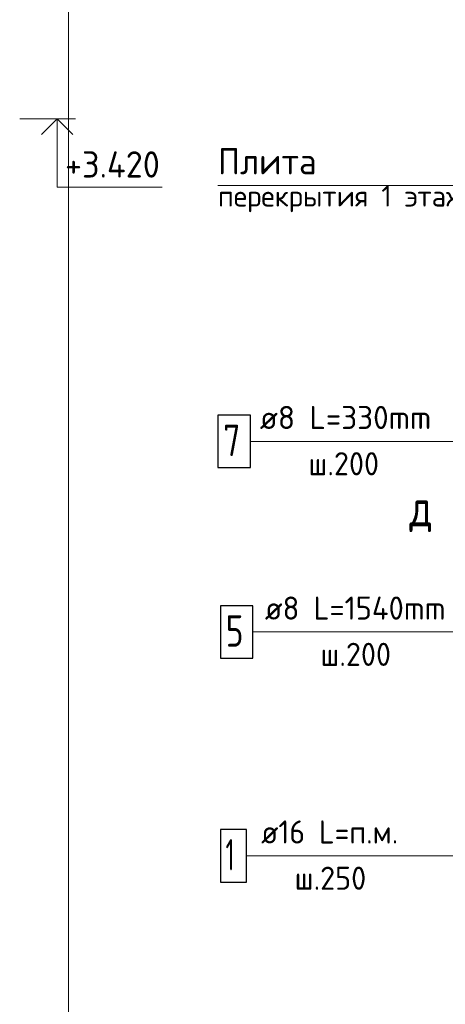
# Model space of a CAD drawing. Header units: millimetres. Extents: x 0 to 42000, y 0 to 29700.
# Tile 7 of 12: x 11348 to 15395, y 15527 to 24895. Entities that reach past the tile are written whole.
import ezdxf

# ---------------------------------------------------------------- set-up
doc = ezdxf.new("R2010")
doc.units = ezdxf.units.MM
for name, color, linetype, lineweight in [('S1 Продольная арматура', 52, 'Continuous', 25), ('Standard', 7, 'Continuous', 25), ('Затяжка', 52, 'Continuous', 25), ('Позиционная метка диаметр_ шаг', 7, 'Continuous', 13), ('Позиционная метка линия выноска', 7, 'Continuous', 13), ('Узлы символ', 7, 'Continuous', 25), ('Хомут', 52, 'Continuous', 25)]:
    doc.layers.add(name, color=color, linetype=linetype, lineweight=lineweight)
doc.styles.add('ISOCPEUR', font='txt')

msp = doc.modelspace()

# ---------------------------------------------------------------- linework, layer by layer
at = {"layer": 'S1 Продольная арматура', "color": 7, "linetype": 'Continuous', "lineweight": 25, "transparency": 33554687}
msp.add_lwpolyline([(13256.4, 16689.5), (13506.4, 16689.5), (13506.4, 17189.5), (13256.4, 17189.5), (13256.4, 16689.5)], dxfattribs=at)
at = {"layer": 'Standard', "color": 7, "linetype": 'Continuous', "lineweight": 13, "transparency": 33554687}
msp.add_line((11348.3, 23951.3), (11878.3, 23951.3), dxfattribs=at)
at = {"layer": 'Standard', "color": 254, "linetype": 'Continuous', "lineweight": 13, "true_color": 0xc4c4ff, "transparency": 33554687}
msp.add_lwpolyline([(11811.4, 3051.3), (21111.4, 3051.3), (21111.4, 26732), (11811.4, 26732), (11811.4, 3051.3)], dxfattribs=at)
at = {"layer": 'Standard', "color": 7, "linetype": 'Continuous', "lineweight": 35, "transparency": 33554687}
msp.add_lwpolyline([(11555.5, 23802.8), (11704, 23951.3), (11852.5, 23802.8)], dxfattribs=at)
at = {"layer": 'Standard', "color": 7, "linetype": 'Continuous', "lineweight": 13, "transparency": 33554687}
msp.add_lwpolyline([(11704, 23951.3), (11704, 23301.3), (12704, 23301.3)], dxfattribs=at)
at = {"layer": 'Затяжка', "color": 7, "linetype": 'Continuous', "lineweight": 25, "transparency": 33554687}
msp.add_lwpolyline([(13233.3, 20633), (13543.4, 20633), (13543.4, 21133), (13233.3, 21133), (13233.3, 20633)], dxfattribs=at)
at = {"layer": 'Позиционная метка линия выноска', "color": 7, "linetype": 'Continuous', "lineweight": 13, "transparency": 33554687}
msp.add_line((13506.4, 16939.5), (16861.4, 16939.5), dxfattribs=at)
for points in [[(17988.2, 23951.3), (17988.2, 23318), (13233.3, 23318)], [(13543.4, 20883), (16486.4, 20883), (16486.4, 20501.3)], [(13566.4, 19069.5), (16486.4, 19069.5), (16486.4, 19451.3)]]:
    msp.add_lwpolyline(points, dxfattribs=at)
at = {"layer": 'Хомут', "color": 7, "linetype": 'Continuous', "lineweight": 25, "transparency": 33554687}
msp.add_lwpolyline([(13256.4, 18819.5), (13566.4, 18819.5), (13566.4, 19319.5), (13256.4, 19319.5), (13256.4, 18819.5)], dxfattribs=at)

# ---------------------------------------------------------------- texts
at = {"layer": 'S1 Продольная арматура', "color": 7, "linetype": 'Continuous', "lineweight": 13, "transparency": 33554687, "attachment_point": 7, "style": 'ISOCPEUR'}
for s, insert, char_height, width in [('\\W0.94;ø16 L=п.м. ', (13643.4, 17056.8), 220, 1599.141), ('\\W0.56;1', (13306.4, 16799.5), 300, 233.333), ('\\W0.95;ш.250 ', (13962.4, 16616.8), 220, 962.136)]:
    msp.add_mtext(s, dxfattribs=dict(at, insert=insert, char_height=char_height, width=width))
at = {"layer": 'Standard', "color": 7, "linetype": 'Continuous', "lineweight": 25, "transparency": 33554687, "insert": (11779, 23392.9), "char_height": 250, "width": 1093.074, "attachment_point": 7, "style": 'ISOCPEUR'}
msp.add_mtext('\\W0.95;+3.420', dxfattribs=at)
at = {"layer": 'Затяжка', "color": 7, "linetype": 'Continuous', "lineweight": 13, "transparency": 33554687, "attachment_point": 7, "style": 'ISOCPEUR'}
for s, insert, char_height, width in [('\\W0.98;ø8 L=330mm ', (13631.5, 21000.4), 220, 1888.528), ('\\W0.78;7', (13283.4, 20743), 300, 326.407), ('\\W0.95;ш.200 ', (14093.5, 20560.4), 220, 962.136)]:
    msp.add_mtext(s, dxfattribs=dict(at, insert=insert, char_height=char_height, width=width))
at = {"layer": 'Позиционная метка диаметр_ шаг', "color": 7, "linetype": 'Continuous', "lineweight": 25, "transparency": 33554687, "attachment_point": 7, "style": 'ISOCPEUR'}
for s, insert, char_height, width in [('\\W0.95;Плита', (13233.3, 23423.1), 250, 1093.334), ('\\W0.97;перекрытия 1 этажа', (13233.3, 23063.1), 200, 2715.734)]:
    msp.add_mtext(s, dxfattribs=dict(at, insert=insert, char_height=char_height, width=width))
at = {"layer": 'Узлы символ', "color": 7, "linetype": 'Continuous', "lineweight": 35, "transparency": 33554687, "insert": (15054.2, 20019.3), "char_height": 350, "width": 380.809, "attachment_point": 7, "style": 'ISOCPEUR'}
msp.add_mtext('\\W0.78;д', dxfattribs=at)
at = {"layer": 'Хомут', "color": 7, "linetype": 'Continuous', "lineweight": 13, "transparency": 33554687, "attachment_point": 7, "style": 'ISOCPEUR'}
for s, insert, char_height, width in [('\\W0.96;ø8 L=1540mm ', (13679.4, 19186.8), 220, 2018.381), ('\\W0.78;5', (13306.4, 18929.5), 300, 326.407), ('\\W0.95;ш.200 ', (14207.4, 18746.8), 220, 962.136)]:
    msp.add_mtext(s, dxfattribs=dict(at, insert=insert, char_height=char_height, width=width))

doc.saveas('drawing.dxf')
